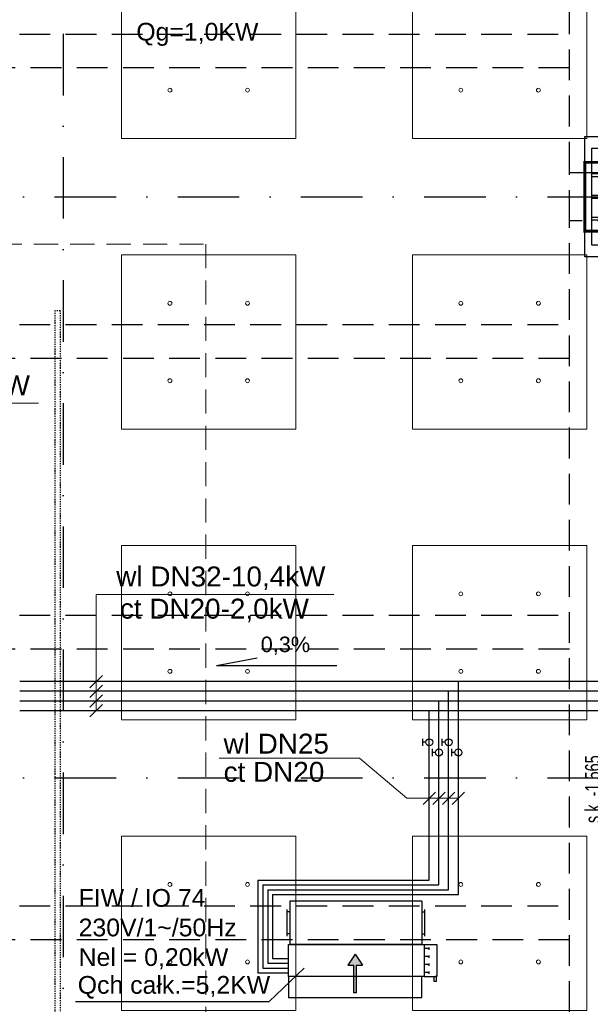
# Model space of a CAD drawing. Header units: centimetres. Extents: x -10702 to 24628, y -4437 to 19798.
# Tile 35 of 92: x 6815 to 7404, y 8966 to 9983. Entities that reach past the tile are written whole.
import ezdxf

# ---------------------------------------------------------------- set-up
doc = ezdxf.new("R2010")
doc.units = ezdxf.units.CM
for name, pattern in [('Balustrady$0$DASHED', [0.75, 0.5, -0.25]), ('CADVENT_HIDDEN', [0.8, 0.25, -0.55]), ('Kondygnacja  -0_5$0$HIDDEN', [9.525, 6.35, -3.175]), ('Kondygnacja  -0_5$0$HIDDEN2', [4.7625, 3.175, -1.5875]), ('Osie rzutów$0$DASHDOT2', [12.7, 6.35, -3.175, 0, -3.175])]:
    doc.linetypes.add(name, pattern=pattern)
doc.layers.get('0').update_dxf_attribs({"color": 8})
for name, color, linetype in [('ARCH_WIDOK_KONSTRUKCJA', 8, 'Continuous'), ('bgde_dodatki powykonawcze', 7, 'Continuous'), ('KJP_KK_OPISY MOCY klimakonwektorów', 7, 'Continuous'), ('Kondygnacja  -0_5$0$ARCH_GK', 8, 'Continuous'), ('Kondygnacja  -0_5$0$ARCH_KONSTR_POWYŻEJ RZUTU', 8, 'Kondygnacja  -0_5$0$HIDDEN'), ('Kondygnacja  -0_5$0$ARCH_KONSTR_POWYŻEJ RZUTU_IST', 8, 'Kondygnacja  -0_5$0$HIDDEN2'), ('Kondygnacja  -0_5$0$ARCH_KONSTRUKCJA_NIEWIDOCZNA', 8, 'Continuous'), ('Kondygnacja  -0_5$0$ARCH_OKŁADZINA', 8, 'Continuous'), ('Kondygnacja  -0_5$0$ARCH_SŁUPY', 8, 'Continuous'), ('Osie rzutów$0$ARCH_INFO_OSIE_IST', 8, 'Osie rzutów$0$DASHDOT2'), ('Osie rzutów$0$ARCH_INFO_OSIE_OPISY_IST', 8, 'Continuous')]:
    doc.layers.add(name, color=color, linetype=linetype)
for name, color, linetype, lineweight in [('bgde_opis ct 1', 7, 'Continuous', 20), ('bgde_rzędne wl ct', 7, 'Continuous', 25), ('bgde_urządzenia', 3, 'Continuous', 30), ('KJP_CT_kk_powrót', 30, '04_CT_KOMF_POW', 25), ('KJP_CT_kk_zasil', 30, '04_CT_KOMF_ZAS', 25), ('KJP_WL_kk zasil', 150, '04_WL_KOMF_ZAS', 25), ('KJP_WL_kk_powr', 150, '04_WL_KOMF_POW', 25), ('SU Lampy kwadratowe  -05$0$ARCH_SUFITY_PODWIESZANE', 8, 'Continuous', 9)]:
    doc.layers.add(name, color=color, linetype=linetype, lineweight=lineweight)
doc.styles.add('Arial', font='arial.ttf')
doc.styles.add('Kondygnacja  -0_5$0$BIKTS', font='bikromsw.shx', dxfattribs={"width": 0.8})
doc.linetypes.add('04_CT_KOMF_POW', pattern='A,100,-15,["CTKp",Standard,S=10,R=0,X=-10,Y=-5],-35', length=150)
doc.linetypes.add('04_CT_KOMF_ZAS', pattern='A,100,-15,["CTKz",Standard,S=10,R=0,X=-10,Y=-5],-35', length=150)
doc.linetypes.add('04_WL_KOMF_POW', pattern='A,100,-15,["WLKp",Standard,S=10,R=0,X=-10,Y=-5],-35', length=150)
doc.linetypes.add('04_WL_KOMF_ZAS', pattern='A,100,-15,["WLKz",Standard,S=10,R=0,X=-10,Y=-5],-35', length=150)
pattern_1 = [(45, (-1133.3117, -3177.9858), (-0.6735192, 0.6735192), [])]

# ---------------------------------------------------------------- blocks, each defined once
blk = doc.blocks.new('Osie rzutów')
at = {"layer": 'Osie rzutów$0$ARCH_INFO_OSIE_IST', "ltscale": 10}
for p, q in [((6860, 12510), (6860, 4623.26)), ((4436.04, 9800), (15156.54, 9800)), ((4436.04, 9200), (15156.54, 9200))]:
    blk.add_line(p, q, dxfattribs=at)
blk = doc.blocks.new('SU Lampy kwadratowe  -05$0$moduł sufitu')
at = {"layer": 'SU Lampy kwadratowe  -05$0$ARCH_SUFITY_PODWIESZANE'}
for points in [[(60, -60), (240, -60), (240, -240), (60, -240)], [(360, -60), (540, -60), (540, -240), (360, -240)], [(60, -360), (240, -360), (240, -540), (60, -540)], [(360, -360), (540, -360), (540, -540), (360, -540)]]:
    blk.add_lwpolyline(points, close=True, dxfattribs=at)
for centre in [(110, -110), (190, -110), (410, -110), (490, -110), (110, -190), (190, -190), (410, -190), (490, -190), (110, -410), (190, -410), (410, -410), (490, -410), (110, -490), (190, -490), (410, -490), (490, -490)]:
    blk.add_circle(centre, 2, dxfattribs=at)
blk = doc.blocks.new('SU Lampy kwadratowe  -05')
at = {"layer": 'SU Lampy kwadratowe  -05$0$ARCH_SUFITY_PODWIESZANE'}
for points in [[(6920, 10040), (7100, 10040), (7100, 9860), (6920, 9860)], [(7220, 10040), (7400, 10040), (7400, 9860), (7220, 9860)]]:
    blk.add_lwpolyline(points, close=True, dxfattribs=at)
for centre in [(6970, 9910), (7050, 9910), (7270, 9910), (7350, 9910)]:
    blk.add_circle(centre, 2, dxfattribs=at)
for p in [(6860, 9800), (6860, 9200)]:
    blk.add_blockref('SU Lampy kwadratowe  -05$0$moduł sufitu', p, dxfattribs=at)
blk = doc.blocks.new('Kondygnacja  -0_5$0$słup_prostokąt')
at = {"layer": 'Kondygnacja  -0_5$0$ARCH_SŁUPY', "lineweight": 40}
h = blk.add_hatch(dxfattribs=at)
h.set_pattern_fill('ANSI31', color=256, scale=0.3, style=0)
h.set_pattern_definition(pattern_1)
h.paths.add_polyline_path([(36, 34), (39, 34), (39, 84), (36, 84)])
h = blk.add_hatch(dxfattribs=at)
h.set_pattern_fill('ANSI31', color=256, scale=0.3, style=0)
h.set_pattern_definition(pattern_1)
h.paths.add_polyline_path([(89, 80), (89, 83), (39, 83), (39, 80)])
h = blk.add_hatch(dxfattribs=at)
h.set_pattern_fill('ANSI31', color=256, scale=0.3, style=0)
h.set_pattern_definition(pattern_1)
h.paths.add_polyline_path([(89, 34), (92, 34), (92, 84), (89, 84)])
h = blk.add_hatch(dxfattribs=at)
h.set_pattern_fill('ANSI31', color=256, scale=0.3, style=0)
h.set_pattern_definition(pattern_1)
h.paths.add_polyline_path([(89, 57.5), (89, 60.5), (39, 60.5), (39, 57.5)])
h = blk.add_hatch(dxfattribs=at)
h.set_pattern_fill('ANSI31', color=256, scale=0.3, style=0)
h.set_pattern_definition(pattern_1)
h.paths.add_polyline_path([(89, 35), (89, 38), (39, 38), (39, 35)])
at = {"layer": 'Kondygnacja  -0_5$0$ARCH_KONSTRUKCJA_NIEWIDOCZNA'}
blk.add_lwpolyline([(119, 109), (119, 9), (9, 9), (9, 109)], close=True, dxfattribs=at)
for points in [[(36, 109), (36, 84)], [(39, 109), (39, 84)], [(62.5, 109), (62.5, 83)], [(65.5, 109), (65.5, 83)], [(89, 109), (89, 84)], [(92, 109), (92, 84)], [(9, 83), (36, 83)], [(92, 83), (119, 83)], [(9, 80), (36, 80)], [(92, 80), (119, 80)], [(9, 60.5), (36, 60.5)], [(9, 57.5), (36, 57.5)], [(92, 60.5), (119, 60.5)], [(92, 57.5), (119, 57.5)], [(9, 38), (36, 38)], [(9, 35), (36, 35)], [(36, 34), (36, 9)], [(39, 34), (39, 9)], [(62.5, 35), (62.5, 9)], [(65.5, 35), (65.5, 9)], [(89, 34), (89, 9)], [(92, 38), (119, 38)], [(92, 35), (119, 35)], [(92, 34), (92, 9)]]:
    blk.add_lwpolyline(points, dxfattribs=at)
at = {"layer": 'Kondygnacja  -0_5$0$ARCH_OKŁADZINA'}
blk.add_lwpolyline([(2, 121), (126, 121), (126, -3), (2, -3)], close=True, dxfattribs=at)
at = {"layer": 'Kondygnacja  -0_5$0$ARCH_SŁUPY', "lineweight": 40}
for p, q in [((39, 60.5), (89, 60.5)), ((89, 57.5), (39, 57.5))]:
    blk.add_line(p, q, dxfattribs=at)
at = {"layer": 'Kondygnacja  -0_5$0$ARCH_SŁUPY', "lineweight": 30, "const_width": 3}
blk.add_lwpolyline([(2, 94.5), (126, 94.5), (126, 23.5), (2, 23.5)], close=True, dxfattribs=at)
at = {"layer": 'Kondygnacja  -0_5$0$ARCH_SŁUPY', "lineweight": 40}
for points in [[(36, 84), (39, 84), (39, 34), (36, 34)], [(89, 84), (92, 84), (92, 34), (89, 34)]]:
    blk.add_lwpolyline(points, close=True, dxfattribs=at)
for points in [[(89, 83), (39, 83)], [(39, 80), (89, 80)], [(89, 38), (39, 38)], [(39, 35), (89, 35)]]:
    blk.add_lwpolyline(points, dxfattribs=at)
blk = doc.blocks.new('Kondygnacja  -0_5$0$konstrukcja istniejąca -0.5')
at = {"layer": 'Kondygnacja  -0_5$0$ARCH_KONSTR_POWYŻEJ RZUTU_IST', "ltscale": 10}
for points in [[(7382, 9825), (7382, 10975)], [(7382, 9932.9), (6338.5, 9932.9), (6338.5, 9967.9), (7382, 9967.9)], [(7538, 9775), (7382, 9775), (7382, 9825), (7538, 9825), (7538, 9775)], [(7382, 8625), (7382, 9775)], [(7382, 9332.9), (6338.5, 9332.9), (6338.5, 9367.9), (7382, 9367.9)], [(7382, 9032.9), (6338.5, 9032.9), (6338.5, 9067.9), (7382, 9067.9)]]:
    blk.add_lwpolyline(points, dxfattribs=at)
at = {"layer": 'Kondygnacja  -0_5$0$ARCH_KONSTR_POWYŻEJ RZUTU_IST', "ltscale": 10, "elevation": 0}
blk.add_lwpolyline([(7382, 9632.9), (6338.5, 9632.9), (6338.5, 9667.9), (7382, 9667.9)], dxfattribs=at)
at = {"layer": 'Kondygnacja  -0_5$0$ARCH_KONSTR_POWYŻEJ RZUTU_IST', "style": 'Kondygnacja  -0_5$0$BIKTS', "width": 0.7}
blk.add_text('s.k. -1,565', height=16, rotation=90, dxfattribs=at).set_placement((7414.1, 9153.4))

msp = doc.modelspace()

# ---------------------------------------------------------------- hatches: boundary and pattern name
at = {"layer": 'bgde_urządzenia'}
h = msp.add_hatch(color=256, dxfattribs=at)
h.paths.add_polyline_path([(7162.516, 8994.831), (7159.516, 8994.831), (7159.516, 9006.497), (7153.326, 9006.497), (7161.016, 9017.925), (7168.706, 9006.497), (7162.516, 9006.497)])
h.paths.add_polyline_path([(7162.516, 8978.164), (7159.516, 8978.164), (7159.516, 8994.831), (7162.516, 8994.831)])

# ---------------------------------------------------------------- linework, layer by layer
at = {"linetype": 'Balustrady$0$DASHED', "lineweight": 20, "ltscale": 50}
msp.add_lwpolyline([(6754.764, 9751.102), (7006.979, 9751.102), (7006.979, 5027.678), (6754.764, 5027.678)], close=True, dxfattribs=at)
at = {"layer": 'ARCH_WIDOK_KONSTRUKCJA', "linetype": 'CADVENT_HIDDEN', "elevation": 0}
msp.add_lwpolyline([(6856.78, 8717.498), (6851.78, 8717.498), (6851.78, 9682.498), (6856.78, 9682.498)], close=True, dxfattribs=at)
at = {"layer": 'bgde_dodatki powykonawcze'}
for p, q in [((7230.422, 9240.463), (7230.422, 9233.145)), ((7250.422, 9240.463), (7250.422, 9233.145)), ((7233.854, 9236.804), (7230.422, 9236.804)), ((7240.422, 9229.914), (7240.422, 9222.596)), ((7253.854, 9236.804), (7250.422, 9236.804)), ((7260.422, 9229.914), (7260.422, 9222.596)), ((7243.854, 9226.255), (7240.422, 9226.255)), ((7263.854, 9226.255), (7260.422, 9226.255))]:
    msp.add_line(p, q, dxfattribs=at)
for centre in [(7237.454, 9236.804), (7257.454, 9236.804), (7247.454, 9226.255), (7267.454, 9226.255)]:
    msp.add_circle(centre, 3.6, dxfattribs=at)
at = {"layer": 'bgde_opis ct 1'}
for p, q in [((6834.36, 9586.827), (6517.362, 9586.827)), ((7139.038, 9389.406), (6893.957, 9389.406)), ((6893.957, 9389.406), (6893.957, 9269.374)), ((6900.401, 9305.818), (6887.513, 9292.93)), ((6900.401, 9295.818), (6887.513, 9282.93)), ((6900.401, 9285.818), (6887.513, 9272.93)), ((6900.401, 9275.818), (6887.513, 9262.93)), ((7020.719, 9220.225), (7165.488, 9220.225)), ((7165.488, 9220.225), (7214.298, 9178.896)), ((7243.898, 9185.34), (7231.01, 9172.452)), ((7253.898, 9185.34), (7241.01, 9172.452)), ((7263.898, 9185.34), (7251.01, 9172.452)), ((7273.898, 9185.34), (7261.01, 9172.452)), ((7214.298, 9178.896), (7267.454, 9178.896))]:
    msp.add_line(p, q, dxfattribs=at)
at = {"layer": 'bgde_rzędne wl ct'}
for q in [(7060.108, 9323.943), (7142.111, 9316.038)]:
    msp.add_line((7018.121, 9316.038), q, dxfattribs=at)
at = {"layer": 'bgde_urządzenia'}
for p, q in [((7093.616, 9072.831), (7093.616, 9027.831)), ((7229.616, 9072.831), (7093.616, 9072.831)), ((7229.616, 9072.831), (7229.616, 9027.831)), ((7090.616, 9064.081), (7090.616, 9036.581)), ((7093.616, 9061.581), (7090.616, 9061.581)), ((7229.616, 9061.581), (7232.616, 9061.581)), ((7232.616, 9064.081), (7232.616, 9036.581)), ((7093.616, 9039.081), (7090.616, 9039.081)), ((7229.616, 9039.081), (7232.616, 9039.081)), ((7092.116, 8994.831), (7092.116, 9027.831)), ((7092.116, 9027.831), (7232.116, 9027.831)), ((7229.616, 9027.831), (7093.616, 9027.831)), ((7232.116, 9027.831), (7232.116, 8994.831)), ((7232.116, 9027.831), (7245.116, 9027.831)), ((7245.116, 9027.831), (7245.116, 8994.831)), ((7161.016, 9017.925), (7153.326, 9006.497)), ((7161.016, 9017.925), (7168.706, 9006.497)), ((7237.316, 9023.706), (7232.116, 9023.706)), ((7237.316, 9022.456), (7237.316, 9024.956)), ((7237.316, 9014.206), (7237.316, 9016.706)), ((7153.326, 9006.497), (7159.516, 9006.497)), ((7159.516, 8978.164), (7159.516, 9006.497)), ((7162.516, 8978.164), (7162.516, 9006.497)), ((7162.516, 9006.497), (7168.706, 9006.497)), ((7237.316, 9015.456), (7232.116, 9015.456)), ((7237.316, 9007.206), (7232.116, 9007.206)), ((7237.316, 9005.956), (7237.316, 9008.456)), ((7237.316, 8998.956), (7232.116, 8998.956)), ((7237.316, 8997.706), (7237.316, 9000.206)), ((7229.916, 8994.831), (7092.116, 8994.831)), ((7092.116, 8994.831), (7092.116, 8973.331)), ((7229.916, 8973.331), (7229.916, 8994.831)), ((7232.116, 8994.831), (7229.916, 8994.831)), ((7232.116, 8994.831), (7245.116, 8994.831)), ((7242.616, 8989.831), (7242.616, 8994.831)), ((7244.616, 8989.831), (7242.616, 8989.831)), ((7245.116, 8994.831), (7243.616, 8994.831)), ((7244.616, 8994.831), (7244.616, 8989.831)), ((7162.516, 8978.164), (7159.516, 8978.164)), ((7092.116, 8973.331), (7229.916, 8973.331))]:
    msp.add_line(p, q, dxfattribs=at)
at = {"layer": 'KJP_CT_kk_powrót'}
for p, q in [((7627.958, 9279.374), (6815.101, 9279.374)), ((7247.454, 9089.511), (7247.454, 9279.435)), ((7065.823, 9089.511), (7247.454, 9089.511)), ((7065.823, 9089.511), (7065.823, 9003.6)), ((7065.823, 9003.6), (7092.116, 9003.6))]:
    msp.add_line(p, q, dxfattribs=at)
at = {"layer": 'KJP_CT_kk_zasil'}
for p, q in [((7617.958, 9269.374), (6815.101, 9269.374)), ((7237.454, 9094.511), (7237.454, 9269.435)), ((7060.823, 9094.511), (7237.454, 9094.511)), ((7060.823, 9094.511), (7060.823, 8998.6)), ((7060.823, 8998.6), (7092.116, 8998.6))]:
    msp.add_line(p, q, dxfattribs=at)
at = {"layer": 'KJP_KK_OPISY MOCY klimakonwektorów'}
for p in [(7108.588, 9003.629), (6872.545, 8969.186)]:
    msp.add_line(p, (7072.432, 8969.186), dxfattribs=at)
at = {"layer": 'KJP_WL_kk zasil'}
for p, q in [((7637.958, 9289.374), (6815.101, 9289.374)), ((7257.454, 9084.511), (7257.454, 9289.435)), ((7070.823, 9084.511), (7257.454, 9084.511)), ((7070.823, 9084.511), (7070.823, 9008.6)), ((7070.823, 9008.6), (7092.116, 9008.6))]:
    msp.add_line(p, q, dxfattribs=at)
at = {"layer": 'KJP_WL_kk_powr'}
for p, q in [((7647.958, 9299.374), (6815.101, 9299.374)), ((7267.454, 9079.511), (7267.454, 9299.435)), ((7075.823, 9079.511), (7267.454, 9079.511)), ((7075.823, 9079.511), (7075.823, 9013.6)), ((7075.823, 9013.6), (7092.116, 9013.6))]:
    msp.add_line(p, q, dxfattribs=at)
at = {"layer": 'Kondygnacja  -0_5$0$ARCH_GK', "linetype": 'Continuous', "lineweight": -3}
msp.add_line((7398, 9795), (7398, 9805), dxfattribs=at)

# ---------------------------------------------------------------- block references
at = {"layer": 'Kondygnacja  -0_5$0$ARCH_KONSTR_POWYŻEJ RZUTU'}
msp.add_blockref('Kondygnacja  -0_5$0$konstrukcja istniejąca -0.5', (0, 0), dxfattribs=at)
at = {"layer": 'Kondygnacja  -0_5$0$ARCH_SŁUPY'}
msp.add_blockref('Kondygnacja  -0_5$0$słup_prostokąt', (7396, 9741), dxfattribs=at)
at = {"layer": 'Osie rzutów$0$ARCH_INFO_OSIE_OPISY_IST'}
msp.add_blockref('Osie rzutów', (0, 0), dxfattribs=at)
at = {"layer": 'SU Lampy kwadratowe  -05$0$ARCH_SUFITY_PODWIESZANE'}
msp.add_blockref('SU Lampy kwadratowe  -05', (0, 0), dxfattribs=at)

# ---------------------------------------------------------------- texts
at = {"layer": 'bgde_opis ct 1', "color": 2, "style": 'Arial'}
for s, p in [('wl DN32-10,4kW', (6610.014, 9595.075, -23509.109)), ('wl DN32-10,4kW', (6914.691, 9397.654, -23509.109)), ('ct DN20-2,0kW', (6918.409, 9364.411, -23509.109))]:
    msp.add_text(s, height=20.58297, dxfattribs=at).set_placement(p)
for s, p in [('wl DN25', (7025.377, 9225.045, -987.378)), ('ct DN20', (7025.377, 9195.934, -987.378))]:
    msp.add_text(s, height=20.583, rotation=360, dxfattribs=at).set_placement(p)
at = {"layer": 'bgde_rzędne wl ct', "insert": (7063.633, 9345.849, 6365.1), "char_height": 16, "width": 531.5734, "attachment_point": 1, "style": 'Arial'}
msp.add_mtext('0,3%', dxfattribs=at)
at = {"layer": 'KJP_KK_OPISY MOCY klimakonwektorów', "char_height": 18.326, "width": 421.7149, "attachment_point": 1, "style": 'Arial'}
for s, insert in [('Qg=1,0KW', (6935.325, 9979.486, 2308.732)), ('FIW / IO 74\\P230V/1~/50Hz\\PNel = 0,20kW', (6875.859, 9085.285, 2308.732)), ('Qch całk.=5,2KW', (6874.932, 8995.468, 2308.732))]:
    msp.add_mtext(s, dxfattribs=dict(at, insert=insert))

doc.saveas('drawing.dxf')
